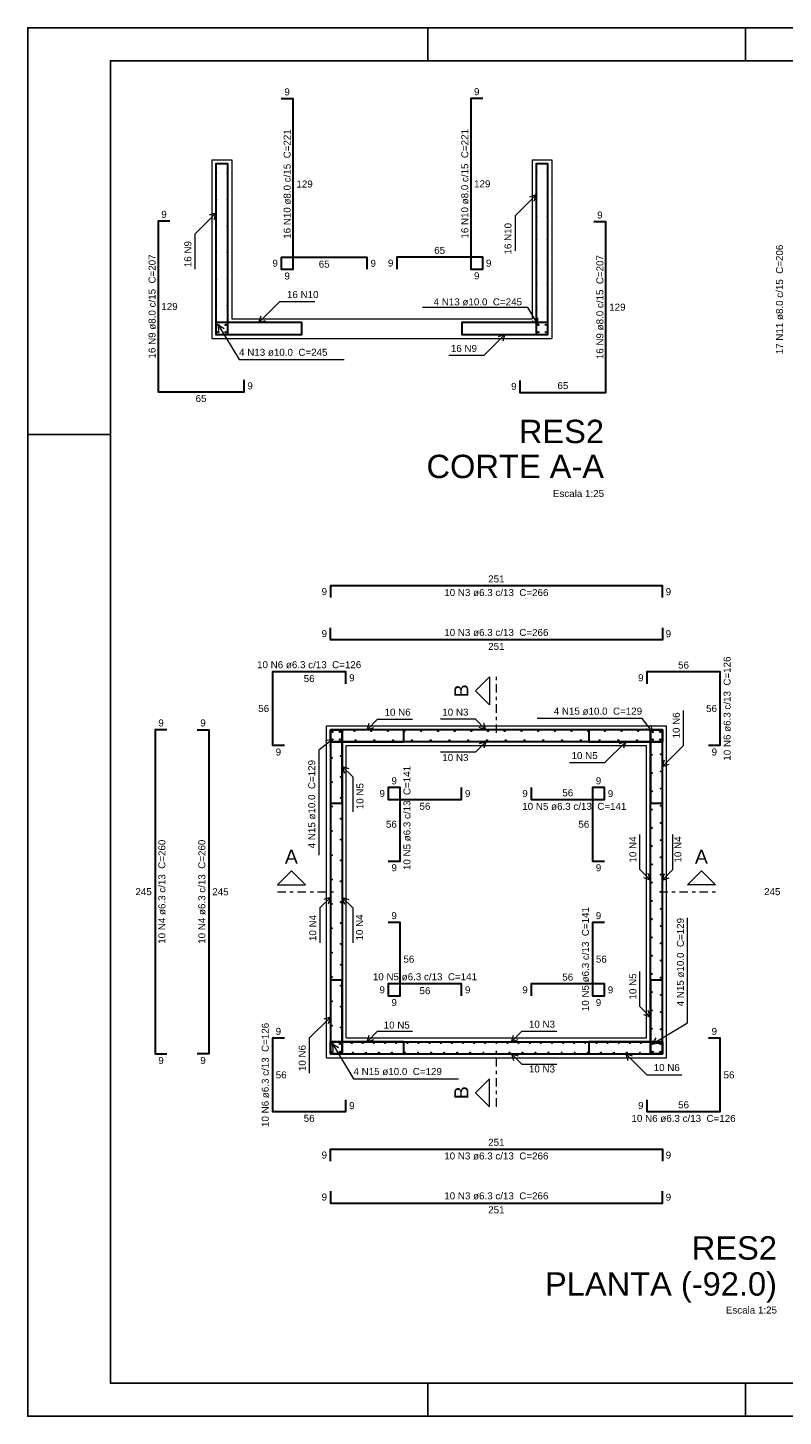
# Model space of a CAD drawing. Header units: millimetres. Extents: x 0 to 59.4, y 0 to 42.
# Tile 1 of 3: x 0 to 22.8, y 0 to 42. Entities that reach past the tile are written whole.
import ezdxf

# ---------------------------------------------------------------- set-up
doc = ezdxf.new("R2010")
doc.units = ezdxf.units.MM
doc.header["$MEASUREMENT"] = 0
doc.linetypes.add('DASHDOT', pattern=[2.54, 1.27, -0.635, 0, -0.635])
doc.linetypes.add('NULL', pattern=[0])
for name, color, linetype, lineweight in [('Descrição da armadura', 7, 'Continuous', 0), ('DT-Barras na forma', 2, 'Continuous', 30), ('DT-Barras no corte', 5, 'Continuous', 5), ('DT-Barras rebatidas', 2, 'Continuous', 30), ('DT-Forma', 5, 'Continuous', 5), ('DT-Indicações', 9, 'Continuous', 5), ('DT-Título', 3, 'Continuous', 20), ('FO-Cortes', 9, 'DASHDOT', 5), ('Textos armaduras', 7, 'Continuous', 0)]:
    doc.layers.add(name, color=color, linetype=linetype, lineweight=lineweight)
doc.layers.add('SEDUC_MARF', color=1, linetype='Continuous')
doc.layers.add('SEDUC_MARGG', color=7, linetype='Continuous')
doc.styles.add('Arial', font='txt')

msp = doc.modelspace()

# ---------------------------------------------------------------- linework, layer by layer
at = {"layer": 'DT-Barras na forma'}
for points in [[(6.0502, 37.8805), (5.6902, 37.8805), (5.6902, 32.7205), (8.2904, 32.7205), (8.2904, 33.0805)], [(8.2904, 32.7205), (8.2904, 33.0805), (5.6902, 33.0805), (5.6902, 32.7205), (6.0502, 32.7205), (6.0502, 37.8805), (5.6902, 37.8805)], [(13.1308, 33.0805), (13.1308, 32.7205), (15.731, 32.7205), (15.731, 37.8805), (15.371, 37.8805)], [(15.731, 37.8805), (15.371, 37.8805), (15.371, 32.7205), (15.731, 32.7205), (15.731, 33.0805), (13.1308, 33.0805), (13.1308, 32.7205)], [(19.1902, 20.4049), (19.1902, 20.7649), (9.1494, 20.7649), (9.1494, 20.4049)], [(19.1902, 20.7649), (19.1902, 20.4049), (9.1494, 20.4049), (9.1494, 20.7649)], [(9.5094, 20.7649), (9.1494, 20.7649), (9.1494, 10.9657), (9.5094, 10.9657)], [(9.1494, 20.7649), (9.5094, 20.7649), (9.5094, 10.9657), (9.1494, 10.9657)], [(9.1494, 18.5449), (9.5094, 18.5449), (9.5094, 20.7649), (9.1494, 20.7649), (9.1494, 20.4049), (11.3694, 20.4049), (11.3694, 20.7649)], [(11.3694, 20.4049), (11.3694, 20.7649), (9.1494, 20.7649), (9.1494, 18.5449), (9.5094, 18.5449)], [(18.8302, 18.5449), (19.1902, 18.5449), (19.1902, 20.7649), (16.9702, 20.7649), (16.9702, 20.4049)], [(16.9702, 20.7649), (16.9702, 20.4049), (19.1902, 20.4049), (19.1902, 20.7649), (18.8302, 20.7649), (18.8302, 18.5449), (19.1902, 18.5449)], [(18.8302, 10.9657), (19.1902, 10.9657), (19.1902, 20.7649), (18.8302, 20.7649)], [(19.1902, 10.9657), (18.8302, 10.9657), (18.8302, 20.7649), (19.1902, 20.7649)], [(9.5094, 13.1857), (9.1494, 13.1857), (9.1494, 10.9657), (11.3694, 10.9657), (11.3694, 11.3257)], [(11.3694, 10.9657), (11.3694, 11.3257), (9.1494, 11.3257), (9.1494, 10.9657), (9.5094, 10.9657), (9.5094, 13.1857), (9.1494, 13.1857)], [(16.9702, 11.3257), (16.9702, 10.9657), (19.1902, 10.9657), (19.1902, 13.1857), (18.8302, 13.1857)], [(19.1902, 13.1857), (18.8302, 13.1857), (18.8302, 10.9657), (19.1902, 10.9657), (19.1902, 11.3257), (16.9702, 11.3257), (16.9702, 10.9657)], [(9.1494, 11.3257), (9.1494, 10.9657), (19.1902, 10.9657), (19.1902, 11.3257)], [(9.1494, 10.9657), (9.1494, 11.3257), (19.1902, 11.3257), (19.1902, 10.9657)]]:
    msp.add_lwpolyline(points, dxfattribs=at)
at = {"layer": 'DT-Barras no corte'}
for centre, radius in [((5.7028, 37.6005), 0.0126), ((6.0376, 37.6005), 0.0126), ((15.3836, 37.6577), 0.0126), ((15.7184, 37.6577), 0.0126), ((15.3836, 36.9719), 0.0126), ((15.7184, 36.9719), 0.0126), ((5.7028, 36.8005), 0.0126), ((6.0376, 36.8005), 0.0126), ((15.3836, 36.2862), 0.0126), ((15.7184, 36.2862), 0.0126), ((5.7028, 36.0005), 0.0126), ((6.0376, 36.0005), 0.0126), ((15.3836, 35.6005), 0.0126), ((15.7184, 35.6005), 0.0126), ((5.7028, 35.2005), 0.0126), ((6.0376, 35.2005), 0.0126), ((15.3836, 34.9148), 0.0126), ((15.7184, 34.9148), 0.0126), ((5.7028, 34.4005), 0.0126), ((6.0376, 34.4005), 0.0126), ((15.3836, 34.2291), 0.0126), ((15.7184, 34.2291), 0.0126), ((5.7028, 33.6005), 0.0126), ((6.0376, 33.6005), 0.0126), ((15.3836, 33.5434), 0.0126), ((15.7184, 33.5434), 0.0126), ((5.7548, 33.0125), 0.02), ((5.7548, 32.7885), 0.02), ((5.9856, 33.0125), 0.02), ((5.9856, 32.7885), 0.02), ((15.4356, 33.0125), 0.02), ((15.4356, 32.7885), 0.02), ((15.6664, 33.0125), 0.02), ((15.6664, 32.7885), 0.02), ((9.214, 20.7003), 0.02), ((9.4448, 20.7003), 0.02), ((9.8816, 20.7237), 0.016), ((10.3861, 20.7237), 0.016), ((10.8906, 20.7237), 0.016), ((11.3951, 20.7237), 0.016), ((11.8996, 20.7237), 0.016), ((12.4041, 20.7237), 0.016), ((12.9086, 20.7237), 0.016), ((13.4131, 20.7237), 0.016), ((13.9176, 20.7237), 0.016), ((14.422, 20.7237), 0.016), ((14.9265, 20.7237), 0.016), ((15.431, 20.7237), 0.016), ((15.9355, 20.7237), 0.016), ((16.44, 20.7237), 0.016), ((16.9445, 20.7237), 0.016), ((17.449, 20.7237), 0.016), ((17.9535, 20.7237), 0.016), ((18.458, 20.7237), 0.016), ((18.8948, 20.7003), 0.02), ((19.1256, 20.7003), 0.02), ((9.214, 20.4695), 0.02), ((9.4448, 20.4695), 0.02), ((9.9132, 20.4461), 0.016), ((10.4807, 20.4461), 0.016), ((11.0483, 20.4461), 0.016), ((11.6158, 20.4461), 0.016), ((12.1834, 20.4461), 0.016), ((12.7509, 20.4461), 0.016), ((13.3185, 20.4461), 0.016), ((13.886, 20.4461), 0.016), ((14.4536, 20.4461), 0.016), ((15.0211, 20.4461), 0.016), ((15.5887, 20.4461), 0.016), ((16.1562, 20.4461), 0.016), ((16.7238, 20.4461), 0.016), ((17.2913, 20.4461), 0.016), ((17.8589, 20.4461), 0.016), ((18.4264, 20.4461), 0.016), ((18.8948, 20.4695), 0.02), ((19.1256, 20.4695), 0.02), ((9.1906, 19.9166), 0.016), ((9.4682, 19.9692), 0.016), ((18.8714, 20.0087), 0.016), ((19.149, 20.0249), 0.016), ((9.4682, 19.3379), 0.016), ((18.8714, 19.4562), 0.016), ((19.149, 19.505), 0.016), ((9.1906, 19.18), 0.016), ((18.8714, 18.9038), 0.016), ((19.149, 18.985), 0.016), ((9.4682, 18.7065), 0.016), ((19.149, 18.4651), 0.016), ((9.1906, 18.4434), 0.016), ((9.4682, 18.0751), 0.016), ((18.8714, 18.3513), 0.016), ((9.1906, 17.7068), 0.016), ((18.8714, 17.7989), 0.016), ((19.149, 17.9451), 0.016), ((9.4682, 17.4437), 0.016), ((18.8714, 17.2464), 0.016), ((19.149, 17.4252), 0.016), ((9.1906, 16.9702), 0.016), ((9.4682, 16.8124), 0.016), ((19.149, 16.9052), 0.016), ((18.8714, 16.694), 0.016), ((19.149, 16.3853), 0.016), ((9.1906, 16.2336), 0.016), ((9.4682, 16.181), 0.016), ((18.8714, 16.1415), 0.016), ((9.4682, 15.5496), 0.016), ((18.8714, 15.5891), 0.016), ((19.149, 15.8653), 0.016), ((9.1906, 15.497), 0.016), ((19.149, 15.3454), 0.016), ((9.1906, 14.7604), 0.016), ((9.4682, 14.9183), 0.016), ((18.8714, 15.0366), 0.016), ((19.149, 14.8254), 0.016), ((9.4682, 14.2869), 0.016), ((18.8714, 14.4842), 0.016), ((19.149, 14.3055), 0.016), ((9.1906, 14.0238), 0.016), ((18.8714, 13.9317), 0.016), ((9.4682, 13.6555), 0.016), ((19.149, 13.7855), 0.016), ((9.1906, 13.2872), 0.016), ((9.4682, 13.0241), 0.016), ((18.8714, 13.3793), 0.016), ((19.149, 13.2656), 0.016), ((18.8714, 12.8268), 0.016), ((19.149, 12.7456), 0.016), ((9.1906, 12.5506), 0.016), ((9.4682, 12.3928), 0.016), ((18.8714, 12.2744), 0.016), ((19.149, 12.2256), 0.016), ((9.1906, 11.814), 0.016), ((9.4682, 11.7614), 0.016), ((18.8714, 11.7219), 0.016), ((19.149, 11.7057), 0.016), ((9.214, 11.2679), 0.02), ((9.214, 11.0235), 0.02), ((9.4448, 11.2679), 0.02), ((9.4448, 11.0235), 0.02), ((9.7976, 11.2879), 0.0126), ((9.8268, 11.0035), 0.0126), ((10.1339, 11.2879), 0.0126), ((10.2216, 11.0035), 0.0126), ((10.4702, 11.2879), 0.0126), ((10.6164, 11.0035), 0.0126), ((10.8065, 11.2879), 0.0126), ((11.0113, 11.0035), 0.0126), ((11.1429, 11.2879), 0.0126), ((11.4061, 11.0035), 0.0126), ((11.4792, 11.2879), 0.0126), ((11.8009, 11.0035), 0.0126), ((11.8155, 11.2879), 0.0126), ((12.1518, 11.2879), 0.0126), ((12.1957, 11.0035), 0.0126), ((12.4882, 11.2879), 0.0126), ((12.5905, 11.0035), 0.0126), ((12.8245, 11.2879), 0.0126), ((12.9853, 11.0035), 0.0126), ((13.1608, 11.2879), 0.0126), ((13.3802, 11.0035), 0.0126), ((13.4971, 11.2879), 0.0126), ((13.775, 11.0035), 0.0126), ((13.8335, 11.2879), 0.0126), ((14.1698, 11.2879), 0.0126), ((14.1698, 11.0035), 0.0126), ((14.5061, 11.2879), 0.0126), ((14.5646, 11.0035), 0.0126), ((14.8425, 11.2879), 0.0126), ((14.9594, 11.0035), 0.0126), ((15.1788, 11.2879), 0.0126), ((15.3543, 11.0035), 0.0126), ((15.5151, 11.2879), 0.0126), ((15.7491, 11.0035), 0.0126), ((15.8514, 11.2879), 0.0126), ((16.1439, 11.0035), 0.0126), ((16.1878, 11.2879), 0.0126), ((16.5241, 11.2879), 0.0126), ((16.5387, 11.0035), 0.0126), ((16.8604, 11.2879), 0.0126), ((16.9335, 11.0035), 0.0126), ((17.1967, 11.2879), 0.0126), ((17.3283, 11.0035), 0.0126), ((17.5331, 11.2879), 0.0126), ((17.7232, 11.0035), 0.0126), ((17.8694, 11.2879), 0.0126), ((18.118, 11.0035), 0.0126), ((18.2057, 11.2879), 0.0126), ((18.5128, 11.0035), 0.0126), ((18.542, 11.2879), 0.0126), ((18.8948, 11.2679), 0.02), ((18.8948, 11.0235), 0.02), ((19.1256, 11.2679), 0.02), ((19.1256, 11.0235), 0.02)]:
    msp.add_circle(centre, radius, dxfattribs=at)
at = {"layer": 'DT-Barras rebatidas'}
for points in [[(10.2636, 34.6937), (10.2636, 35.0537), (7.6634, 35.0537), (7.6634, 34.6937), (8.0234, 34.6937), (8.0234, 39.8537), (7.6634, 39.8537)], [(13.7558, 39.8604), (13.3958, 39.8604), (13.3958, 34.7004), (13.7558, 34.7004), (13.7558, 35.0604), (11.1556, 35.0604), (11.1556, 34.7004)], [(4.2994, 36.1499), (3.9394, 36.1499), (3.9394, 30.9899), (6.5396, 30.9899), (6.5396, 31.3499)], [(14.8816, 31.3297), (14.8816, 30.9697), (17.4818, 30.9697), (17.4818, 36.1297), (17.1218, 36.1297)], [(19.1902, 24.7612), (19.1902, 25.1212), (9.1494, 25.1212), (9.1494, 24.7612)], [(19.1902, 23.8504), (19.1902, 23.4904), (9.1494, 23.4904), (9.1494, 23.8504)], [(9.6186, 22.1557), (9.6186, 22.5157), (7.3986, 22.5157), (7.3986, 20.2957), (7.7586, 20.2957)], [(20.581, 20.2957), (20.941, 20.2957), (20.941, 22.5157), (18.721, 22.5157), (18.721, 22.1557)], [(4.2093, 20.7649), (3.8493, 20.7649), (3.8493, 10.9657), (4.2093, 10.9657)], [(5.1201, 20.7649), (5.4801, 20.7649), (5.4801, 10.9657), (5.1201, 10.9657)], [(10.9002, 16.7941), (11.2602, 16.7941), (11.2602, 19.0141), (10.9002, 19.0141), (10.9002, 18.6541), (13.1202, 18.6541), (13.1202, 19.0141)], [(15.2194, 19.0141), (15.2194, 18.6541), (17.4394, 18.6541), (17.4394, 19.0141), (17.0794, 19.0141), (17.0794, 16.7941), (17.4394, 16.7941)], [(13.1202, 12.7165), (13.1202, 13.0765), (10.9002, 13.0765), (10.9002, 12.7165), (11.2602, 12.7165), (11.2602, 14.9365), (10.9002, 14.9365)], [(17.4394, 14.9365), (17.0794, 14.9365), (17.0794, 12.7165), (17.4394, 12.7165), (17.4394, 13.0765), (15.2194, 13.0765), (15.2194, 12.7165)], [(7.7586, 11.4349), (7.3986, 11.4349), (7.3986, 9.2149), (9.6186, 9.2149), (9.6186, 9.5749)], [(18.721, 9.5749), (18.721, 9.2149), (20.941, 9.2149), (20.941, 11.4349), (20.581, 11.4349)], [(9.1494, 7.7194), (9.1494, 8.0794), (19.1902, 8.0794), (19.1902, 7.7194)], [(9.1494, 6.8086), (9.1494, 6.4486), (19.1902, 6.4486), (19.1902, 6.8086)]]:
    msp.add_lwpolyline(points, dxfattribs=at)
at = {"layer": 'DT-Forma'}
for p, q in [((5.5702, 38.0005), (6.1702, 38.0005)), ((5.5702, 38.0005), (5.5702, 33.2005)), ((6.1702, 38.0005), (6.1702, 33.2005)), ((15.251, 38.0005), (15.851, 38.0005)), ((15.251, 38.0005), (15.251, 33.2005)), ((15.851, 38.0005), (15.851, 33.2005)), ((5.5702, 33.2005), (5.5702, 32.6005)), ((6.1702, 33.2005), (15.251, 33.2005)), ((15.851, 33.2005), (15.851, 32.6005)), ((5.5702, 32.6005), (6.1702, 32.6005)), ((6.1702, 32.6005), (15.251, 32.6005)), ((15.251, 32.6005), (15.851, 32.6005)), ((9.0294, 10.8457), (9.0294, 20.8849)), ((9.0294, 20.8849), (19.3102, 20.8849)), ((19.3102, 10.8457), (19.3102, 20.8849)), ((9.6294, 11.4457), (9.6294, 20.2849)), ((9.6294, 20.2849), (18.7102, 20.2849)), ((18.7102, 11.4457), (18.7102, 20.2849)), ((9.6294, 11.4457), (18.7102, 11.4457)), ((9.0294, 10.8457), (19.3102, 10.8457))]:
    msp.add_line(p, q, dxfattribs=at)
at = {"layer": 'DT-Indicações'}
for p, q in [((15.371, 36.9423), (14.7356, 36.3069)), ((15.371, 36.9423), (15.1695, 36.8768)), ((15.371, 36.9423), (15.3055, 36.7409)), ((5.6902, 36.395), (5.0548, 35.7596)), ((5.6902, 36.395), (5.4887, 36.3295)), ((5.6902, 36.395), (5.6247, 36.1935)), ((14.7356, 36.3069), (14.7356, 35.2479)), ((5.0548, 35.7596), (5.0548, 34.7006)), ((6.9903, 33.0805), (7.6257, 33.7159)), ((7.6257, 33.7159), (8.6847, 33.7159)), ((6.9903, 33.0805), (7.0557, 33.2819)), ((15.1179, 33.5362), (11.9409, 33.5362)), ((15.4356, 33.0125), (15.1179, 33.5362)), ((15.4356, 33.0125), (15.4199, 33.2237)), ((5.7548, 33.0125), (5.7704, 32.8013)), ((5.7548, 33.0125), (5.9349, 32.901)), ((5.7548, 33.0125), (6.3902, 31.9651)), ((6.9903, 33.0805), (7.1917, 33.146)), ((15.4356, 33.0125), (15.2555, 33.124)), ((14.4309, 32.7205), (13.7955, 32.0851)), ((14.4309, 32.7205), (14.2294, 32.6551)), ((14.4309, 32.7205), (14.3654, 32.5191)), ((6.3902, 31.9651), (9.5672, 31.9651)), ((13.7955, 32.0851), (12.7365, 32.0851)), ((10.2594, 20.7649), (10.5771, 21.0826)), ((10.5771, 21.0826), (11.6361, 21.0826)), ((13.5368, 21.0826), (12.4778, 21.0826)), ((13.8545, 20.7649), (13.5368, 21.0826)), ((18.5771, 21.1103), (15.4001, 21.1103)), ((18.8948, 20.7003), (18.5771, 21.1103)), ((19.8256, 20.2903), (19.8256, 21.3493)), ((10.2594, 20.7649), (10.3248, 20.9663)), ((10.2594, 20.7649), (10.4608, 20.8304)), ((13.8545, 20.7649), (13.6531, 20.8304)), ((13.8545, 20.7649), (13.789, 20.9663)), ((18.8948, 20.7003), (18.7032, 20.7906)), ((18.8948, 20.7003), (18.8552, 20.9084)), ((9.214, 20.4695), (8.804, 20.1518)), ((9.214, 20.4695), (9.0059, 20.4299)), ((9.214, 20.4695), (9.1237, 20.2779)), ((13.8545, 20.4049), (13.5368, 20.0872)), ((13.8545, 20.4049), (13.6531, 20.3395)), ((13.8545, 20.4049), (13.789, 20.2035)), ((18.0802, 20.4049), (17.4448, 19.7695)), ((18.0802, 20.4049), (17.8788, 20.3395)), ((18.0802, 20.4049), (18.0148, 20.2035)), ((19.1902, 19.6549), (19.8256, 20.2903)), ((8.804, 20.1518), (8.804, 16.9748)), ((13.5368, 20.0872), (12.4778, 20.0872)), ((17.4448, 19.7695), (16.3858, 19.7695)), ((19.1902, 19.6549), (19.2557, 19.8563)), ((9.5094, 19.6549), (9.7108, 19.5895)), ((9.5094, 19.6549), (9.5749, 19.4535)), ((9.5094, 19.6549), (9.8271, 19.3372)), ((9.8271, 19.3372), (9.8271, 18.2782)), ((19.1902, 19.6549), (19.3916, 19.7204)), ((18.5125, 16.5367), (18.5125, 17.5957)), ((19.5079, 16.5367), (19.5079, 17.5957)), ((18.8302, 16.219), (18.5125, 16.5367)), ((18.8302, 16.219), (18.7648, 16.4204)), ((19.1902, 16.219), (19.5079, 16.5367)), ((19.1902, 16.219), (19.2557, 16.4204)), ((18.8302, 16.219), (18.6288, 16.2844)), ((19.1902, 16.219), (19.3916, 16.2844)), ((9.1494, 15.6929), (8.8317, 15.3752)), ((9.1494, 15.6929), (8.948, 15.6274)), ((9.1494, 15.6929), (9.084, 15.4914)), ((9.5094, 15.6929), (9.5749, 15.4914)), ((9.5094, 15.6929), (9.7108, 15.6274)), ((9.5094, 15.6929), (9.8271, 15.3752)), ((8.8317, 15.3752), (8.8317, 14.3162)), ((9.8271, 15.3752), (9.8271, 14.3162)), ((19.9524, 11.9033), (19.9524, 15.0803)), ((18.5125, 12.3934), (18.5125, 13.4524)), ((18.8302, 12.0757), (18.5125, 12.3934)), ((18.8302, 12.0757), (18.7648, 12.2771)), ((9.1494, 12.0757), (8.514, 11.4403)), ((9.1494, 12.0757), (8.948, 12.0103)), ((9.1494, 12.0757), (9.084, 11.8743)), ((18.8302, 12.0757), (18.6288, 12.1412)), ((18.8948, 11.2679), (19.9524, 11.9033)), ((8.514, 11.4403), (8.514, 10.3813)), ((10.2594, 11.3257), (10.5771, 11.6434)), ((10.2594, 11.3257), (10.3248, 11.5271)), ((10.2594, 11.3257), (10.4608, 11.3912)), ((10.5771, 11.6434), (11.6361, 11.6434)), ((14.6253, 11.3257), (14.943, 11.6434)), ((14.6253, 11.3257), (14.6908, 11.5271)), ((14.6253, 11.3257), (14.8268, 11.3912)), ((14.943, 11.6434), (16.002, 11.6434)), ((18.8948, 11.2679), (19.007, 11.4475)), ((9.214, 11.2679), (9.2288, 11.0566)), ((9.214, 11.2679), (9.3936, 11.1557)), ((9.214, 11.2679), (9.8494, 10.2103)), ((14.6253, 10.9657), (14.6908, 10.7643)), ((14.6253, 10.9657), (14.8268, 10.9003)), ((14.6253, 10.9657), (14.943, 10.648)), ((18.0802, 10.9657), (18.1457, 10.7643)), ((18.0802, 10.9657), (18.2816, 10.9003)), ((18.0802, 10.9657), (18.7156, 10.3303)), ((18.8948, 11.2679), (19.1061, 11.2827)), ((14.943, 10.648), (16.002, 10.648)), ((9.8494, 10.2103), (13.0264, 10.2103)), ((18.7156, 10.3303), (19.7746, 10.3303))]:
    msp.add_line(p, q, dxfattribs=at)
at = {"layer": 'FO-Cortes', "ltscale": 0.2}
for p, q in [((14.1698, 20.6731), (14.1698, 22.3675)), ((7.5468, 15.8653), (9.2412, 15.8653)), ((19.0984, 15.8653), (20.7928, 15.8653)), ((14.1698, 9.3631), (14.1698, 11.0575))]:
    msp.add_line(p, q, dxfattribs=at)
at = {"layer": 'FO-Cortes', "linetype": 'Continuous', "ltscale": 0.2}
for points in [[(13.958, 22.3675), (13.958, 21.5203), (13.5344, 21.9439), (13.958, 22.3675)], [(7.5468, 16.0771), (8.394, 16.0771), (7.9704, 16.5007), (7.5468, 16.0771)], [(20.7928, 16.0771), (19.9456, 16.0771), (20.3692, 16.5007), (20.7928, 16.0771)], [(13.958, 9.3631), (13.958, 10.2103), (13.5344, 9.7867), (13.958, 9.3631)]]:
    msp.add_lwpolyline(points, close=True, dxfattribs=at)
at = {"layer": 'SEDUC_MARF'}
for p, q in [((12.1, 42), (12.1, 41)), ((21.7, 42), (21.7, 41)), ((0, 29.7), (2.5, 29.7)), ((12.1, 1), (12.1, 0)), ((21.7, 1), (21.7, 0))]:
    msp.add_line(p, q, dxfattribs=at)
msp.add_lwpolyline([(59.4, 42), (0, 42), (0, 0), (59.4, 0)], close=True, dxfattribs=at)
at = {"layer": 'SEDUC_MARGG'}
msp.add_lwpolyline([(58.4, 1), (58.4, 41), (2.5, 41), (2.5, 1), (58.4, 1)], dxfattribs=at)

# ---------------------------------------------------------------- texts
at = {"layer": 'Descrição da armadura', "linetype": 'NULL', "char_height": 0.2118, "rotation": 90.00021, "line_spacing_factor": 0.9, "style": 'Arial'}
for s, insert, width, attachment_point in [('16 N10 ø8.0 c/15  C=221', (7.9535, 37.2737), 6.496963, 8), ('16 N10 ø8.0 c/15  C=221', (13.3259, 37.2804), 6.496963, 8), ('16 N10', (14.63, 36.0951), 1.870273, 9), ('16 N9', (4.949, 35.5478), 1.547705, 9), ('17 N11 ø8.0 c/15  C=206', (22.844, 33.7811), 6.496963, 8), ('16 N9 ø8.0 c/15  C=207', (3.8695, 33.5699), 6.174395, 8), ('16 N9 ø8.0 c/15  C=207', (17.4119, 33.5497), 6.174395, 8), ('10 N6 ø6.3 c/13  C=126', (21.2586, 21.4055), 6.174395, 8), ('10 N6', (19.7196, 20.5025), 1.547705, 7), ('4 N15 ø10.0  C=129', (8.6979, 19.8512), 5.239541, 9), ('10 N5 ø6.3 c/13  C=141', (11.5776, 18.0949), 6.174395, 8), ('10 N5', (10.1534, 19.1515), 1.547705, 9), ('10 N4 ø6.3 c/13  C=260', (4.1666, 15.8655), 6.174395, 8), ('10 N4 ø6.3 c/13  C=260', (5.3746, 15.8655), 6.174395, 8), ('10 N4', (18.4063, 16.7485), 1.547705, 7), ('10 N4', (19.7691, 16.7485), 1.547705, 7), ('10 N4', (8.7253, 15.1638), 1.547705, 9), ('10 N4', (10.1427, 15.1805), 1.547705, 9), ('10 N5 ø6.3 c/13  C=141', (16.9736, 13.8265), 6.174395, 8), ('4 N15 ø10.0  C=129', (19.8463, 12.3993), 5.239541, 7), ('10 N5', (18.4063, 12.6052), 1.547705, 7), ('10 N6 ø6.3 c/13  C=126', (7.2926, 10.3245), 6.174395, 8), ('10 N6', (8.4076, 11.2285), 1.547705, 9)]:
    msp.add_mtext(s, dxfattribs=dict(at, insert=insert, width=width, attachment_point=attachment_point))
at = {"layer": 'Descrição da armadura', "linetype": 'NULL', "char_height": 0.2118, "line_spacing_factor": 0.9, "style": 'Arial'}
for s, insert, width, attachment_point in [('16 N10', (7.8377, 33.8223), 1.870273, 7), ('4 N13 ø10.0  C=245', (14.9451, 33.5967), 5.239541, 9), ('4 N13 ø10.0  C=245', (6.3898, 32.0713), 5.239541, 7), ('16 N9', (13.5839, 32.1913), 1.547705, 9), ('10 N3 ø6.3 c/13  C=266', (14.1695, 24.8038), 6.174395, 8), ('10 N3 ø6.3 c/13  C=266', (14.1695, 23.5968), 6.174395, 8), ('10 N6 ø6.3 c/13  C=126', (8.5085, 22.6214), 6.174395, 8), ('10 N6', (10.7886, 21.1887), 1.547705, 7), ('10 N3', (13.3249, 21.1887), 1.547705, 9), ('4 N15 ø10.0  C=129', (18.5772, 21.2164), 5.239541, 9), ('10 N3', (13.3249, 19.8148), 1.547705, 9), ('10 N5', (17.2329, 19.8754), 1.547705, 9), ('10 N5 ø6.3 c/13  C=141', (16.5276, 18.3364), 6.174395, 8), ('10 N5 ø6.3 c/13  C=141', (12.0105, 13.1824), 6.174395, 8), ('10 N5', (10.7629, 11.724), 1.547705, 7), ('10 N3', (15.1543, 11.7497), 1.547705, 7), ('4 N15 ø10.0  C=129', (9.8495, 10.3164), 5.239541, 7), ('10 N3', (15.1543, 10.3953), 1.547705, 7), ('10 N6', (18.9275, 10.4364), 1.547705, 7), ('10 N6 ø6.3 c/13  C=126', (19.8305, 8.8974), 6.174395, 8), ('10 N3 ø6.3 c/13  C=266', (14.1695, 7.7612), 6.174395, 8), ('10 N3 ø6.3 c/13  C=266', (14.1695, 6.5542), 6.174395, 8)]:
    msp.add_mtext(s, dxfattribs=dict(at, insert=insert, width=width, attachment_point=attachment_point))
at = {"layer": 'DT-Título', "linetype": 'NULL', "attachment_point": 9, "line_spacing_factor": 0.798, "style": 'Arial'}
for s, insert, char_height, width in [('RES2', (17.4263, 29.4268), 0.706, 5.172363), ('CORTE A-A', (17.4263, 28.3678), 0.706, 10.780752), ('Escala 1:25', (17.4263, 27.8027), 0.2118, 3.03084), ('RES2', (22.6551, 4.7274), 0.706, 5.172363), ('PLANTA (-92.0)', (22.6551, 3.4355), 0.706, 14.084297), ('Escala 1:25', (22.6551, 3.1034), 0.2118, 3.03084)]:
    msp.add_mtext(s, dxfattribs=dict(at, insert=insert, char_height=char_height, width=width))
at = {"layer": 'FO-Cortes', "linetype": 'NULL', "ltscale": 0.2, "char_height": 0.4236, "width": 0.773711, "attachment_point": 8, "rotation": 90.00021, "line_spacing_factor": 0.798, "style": 'Arial'}
for insert in [(13.3227, 21.9435), (13.3227, 9.7865)]:
    msp.add_mtext('B', dxfattribs=dict(at, insert=insert))
at = {"layer": 'FO-Cortes', "linetype": 'NULL', "ltscale": 0.2, "char_height": 0.4236, "width": 0.773711, "attachment_point": 8, "line_spacing_factor": 0.798, "style": 'Arial'}
for insert in [(7.9705, 16.7123), (20.3695, 16.7123)]:
    msp.add_mtext('A', dxfattribs=dict(at, insert=insert))
at = {"layer": 'Textos armaduras', "linetype": 'NULL', "char_height": 0.2118, "line_spacing_factor": 0.9, "style": 'Arial'}
for s, insert, width, attachment_point in [('9', (7.8434, 39.951), 0.722568, 8), ('9', (13.5758, 39.9577), 0.722568, 8), ('129', (8.1234, 37.3796), 1.367705, 1), ('129', (13.4958, 37.3863), 1.367705, 1), ('9', (4.1194, 36.2472), 0.722568, 8), ('9', (17.3018, 36.227), 0.722568, 8), ('65', (12.4557, 35.1577), 1.045137, 8), ('9', (7.5634, 34.7678), 0.722568, 9), ('65', (8.9635, 34.9564), 1.045137, 2), ('9', (10.3636, 34.9796), 0.722568, 1), ('9', (11.0556, 34.7745), 0.722568, 9), ('9', (13.8558, 34.9863), 0.722568, 1), ('9', (7.8434, 34.5964), 0.722568, 2), ('9', (13.5758, 34.6031), 0.722568, 2), ('129', (4.0394, 33.6758), 1.367705, 1), ('129', (17.5818, 33.6556), 1.367705, 1), ('9', (6.6396, 31.2758), 0.722568, 1), ('9', (14.7816, 31.0438), 0.722568, 9), ('65', (16.1817, 31.067), 1.045137, 8), ('65', (5.2395, 30.8926), 1.045137, 2), ('251', (14.1698, 25.2185), 1.367705, 8), ('9', (9.0494, 24.8353), 0.722568, 9), ('9', (19.2902, 25.0471), 0.722568, 1), ('9', (9.0494, 23.5645), 0.722568, 9), ('9', (19.2902, 23.7763), 0.722568, 1), ('251', (14.1698, 23.3931), 1.367705, 2), ('56', (19.831, 22.613), 1.045137, 8), ('56', (8.5086, 22.4184), 1.045137, 2), ('9', (9.7186, 22.4416), 0.722568, 1), ('9', (18.621, 22.2298), 0.722568, 9), ('56', (7.2986, 21.2998), 1.045137, 9), ('56', (20.841, 21.2998), 1.045137, 9), ('9', (4.0293, 20.8622), 0.722568, 8), ('9', (5.3001, 20.8622), 0.722568, 8), ('9', (7.5786, 20.1984), 0.722568, 2), ('9', (20.761, 20.1984), 0.722568, 2), ('9', (11.0802, 19.1114), 0.722568, 8), ('9', (17.2594, 19.1114), 0.722568, 8), ('9', (10.8002, 18.7282), 0.722568, 9), ('9', (13.2202, 18.94), 0.722568, 1), ('9', (15.1194, 18.7282), 0.722568, 9), ('56', (16.3294, 18.7514), 1.045137, 8), ('9', (17.5394, 18.94), 0.722568, 1), ('56', (12.0102, 18.5568), 1.045137, 2), ('56', (11.1602, 17.7982), 1.045137, 9), ('56', (16.9794, 17.7982), 1.045137, 9), ('9', (11.0802, 16.6968), 0.722568, 2), ('9', (17.2594, 16.6968), 0.722568, 2), ('245', (3.7493, 15.7594), 1.367705, 9), ('245', (5.5801, 15.9712), 1.367705, 1), ('245', (22.7595, 15.7594), 1.367705, 9), ('9', (11.0802, 15.0338), 0.722568, 8), ('9', (17.2594, 15.0338), 0.722568, 8), ('56', (11.3602, 13.9324), 1.045137, 1), ('56', (17.1794, 13.9324), 1.045137, 1), ('56', (16.3294, 13.1738), 1.045137, 8), ('9', (10.8002, 12.7906), 0.722568, 9), ('9', (15.1194, 12.7906), 0.722568, 9), ('9', (11.0802, 12.6192), 0.722568, 2), ('56', (12.0102, 12.9792), 1.045137, 2), ('9', (13.2202, 13.0024), 0.722568, 1), ('9', (17.2594, 12.6192), 0.722568, 2), ('9', (17.5394, 13.0024), 0.722568, 1), ('9', (7.5786, 11.5322), 0.722568, 8), ('9', (20.761, 11.5322), 0.722568, 8), ('9', (4.0293, 10.8684), 0.722568, 2), ('9', (5.3001, 10.8684), 0.722568, 2), ('56', (7.4986, 10.4308), 1.045137, 1), ('56', (21.041, 10.4308), 1.045137, 1), ('9', (9.7186, 9.5008), 0.722568, 1), ('9', (18.621, 9.289), 0.722568, 9), ('56', (19.831, 9.3122), 1.045137, 8), ('56', (8.5086, 9.1176), 1.045137, 2), ('251', (14.1698, 8.1767), 1.367705, 8), ('9', (9.0494, 7.7935), 0.722568, 9), ('9', (19.2902, 8.0053), 0.722568, 1), ('9', (9.0494, 6.5227), 0.722568, 9), ('9', (19.2902, 6.7345), 0.722568, 1), ('251', (14.1698, 6.3513), 1.367705, 2)]:
    msp.add_mtext(s, dxfattribs=dict(at, insert=insert, width=width, attachment_point=attachment_point))

doc.saveas('drawing.dxf')
